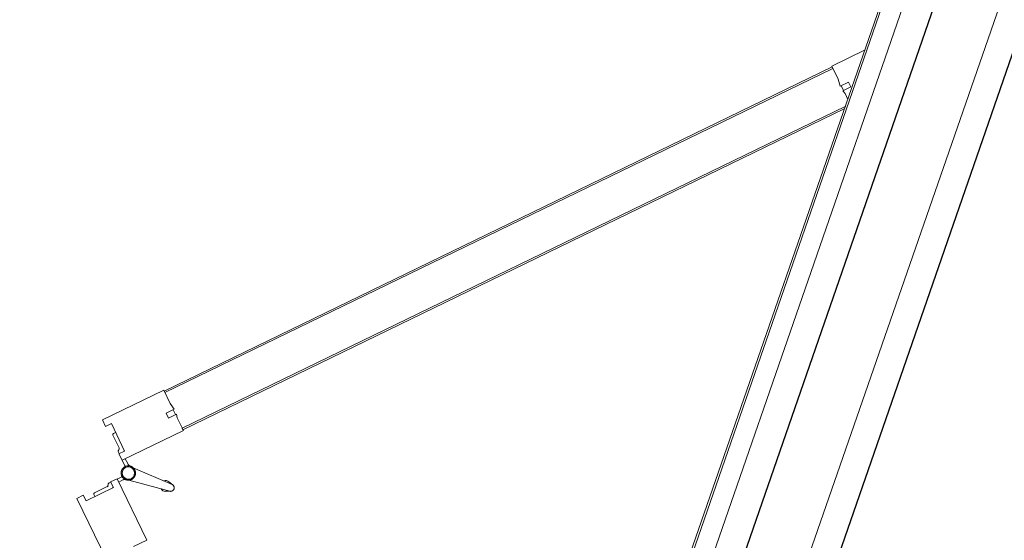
# Model space of a CAD drawing. Header units: inches. Extents: x 424 to 2043, y -237 to 445.
# Tile 72 of 256: x 717.228 to 718.328, y -139.802 to -139.221. Entities that reach past the tile are written whole.
import ezdxf

# ---------------------------------------------------------------- set-up
doc = ezdxf.new("R2010")
doc.units = ezdxf.units.IN
doc.header["$MEASUREMENT"] = 0
doc.layers.add('A-DOOR', color=31, linetype='Continuous', lineweight=9)
doc.layers.add('A-GENM', color=13, linetype='Continuous', lineweight=9)

# ---------------------------------------------------------------- blocks, each defined once
blk = doc.blocks.new('5-panel_Bi-fold_external_door_10806 - Type 1-V7-اول')
at = {"layer": 'A-DOOR'}
for p, q in [((-1.6227, 0.7434), (-1.6764, 0.6897)), ((-1.617, 0.7378), (-1.6227, 0.7434)), ((-1.6219, 0.7328), (-1.617, 0.7378)), ((-1.5305, 0.7449), (-1.5362, 0.7393)), ((-1.5362, 0.7393), (-1.5312, 0.7343)), ((-1.4768, 0.6912), (-1.5305, 0.7449)), ((-1.5979, 0.7088), (-1.6219, 0.7328)), ((-1.6124, 0.7268), (-1.6142, 0.7251)), ((-1.6124, 0.7268), (-1.6142, 0.7251)), ((-1.6124, 0.7268), (-1.6142, 0.7251)), ((-1.5992, 0.7157), (-1.6103, 0.7268)), ((-1.5312, 0.7343), (-1.5553, 0.7103)), ((-1.5429, 0.7284), (-1.554, 0.7173)), ((-1.539, 0.7266), (-1.5407, 0.7284)), ((-1.539, 0.7266), (-1.5407, 0.7284)), ((-1.539, 0.7266), (-1.5407, 0.7284)), ((-1.5931, 0.7136), (-1.5946, 0.715)), ((-1.5602, 0.7153), (-1.5659, 0.7096)), ((-1.5553, 0.7103), (-1.5602, 0.7153)), ((-1.5586, 0.7165), (-1.56, 0.7151)), ((-1.641, 0.6543), (-1.5873, 0.7081)), ((-1.593, 0.7137), (-1.5979, 0.7088)), ((-1.5873, 0.7081), (-1.593, 0.7137)), ((-1.5901, 0.7052), (-1.5858, 0.701)), ((-1.5821, 0.7025), (-1.5875, 0.7079)), ((-1.5657, 0.7094), (-1.5713, 0.7039)), ((-1.5673, 0.7025), (-1.5631, 0.7068)), ((-1.5659, 0.7096), (-1.5121, 0.6558)), ((-1.5844, 0.695), (-1.5811, 0.648)), ((-1.5731, 0.648), (-1.5698, 0.695)), ((-1.5706, 0.7031), (-1.5708, 0.7033)), ((-1.5706, 0.7031), (-1.5708, 0.7033)), ((-1.5706, 0.7031), (-1.5708, 0.7033)), ((-1.5706, 0.7031), (-1.5708, 0.7033)), ((-1.5706, 0.7031), (-1.5708, 0.7033)), ((-1.5706, 0.7031), (-1.5708, 0.7033)), ((-1.5706, 0.7031), (-1.5708, 0.7033)), ((-1.5706, 0.7031), (-1.5708, 0.7033)), ((-1.5706, 0.7031), (-1.5708, 0.7033)), ((-1.4883, 0.6797), (-1.4768, 0.6912)), ((-1.4789, 0.6891), (-1.4775, 0.6905)), ((-1.4789, 0.6891), (-0.8926, 0.1027)), ((-1.4775, 0.6905), (-0.8912, 0.1042)), ((-1.5045, 0.6762), (-1.5003, 0.6804)), ((-1.4974, 0.6691), (-1.5045, 0.6762)), ((-1.5003, 0.6804), (-1.493, 0.6731)), ((-1.4982, 0.6698), (-1.4939, 0.6741)), ((-1.493, 0.6731), (-1.4883, 0.6797)), ((-1.6526, 0.6659), (-1.641, 0.6543)), ((-1.5121, 0.6558), (-1.501, 0.667)), ((-1.501, 0.667), (-1.4974, 0.6691)), ((-1.5827, 0.6523), (-1.5809, 0.647)), ((-1.5827, 0.6523), (-1.5811, 0.648)), ((-1.5809, 0.647), (-1.5827, 0.6523)), ((-1.5733, 0.647), (-1.5714, 0.6523)), ((-1.5714, 0.6523), (-1.5733, 0.647)), ((-1.5714, 0.6523), (-1.5731, 0.648)), ((-1.5114, 0.6566), (-1.51, 0.658)), ((-1.5114, 0.6566), (-0.9303, 0.0755)), ((-1.51, 0.658), (-0.9275, 0.0755)), ((-1.5809, 0.647), (-1.581, 0.6474)), ((-1.5733, 0.647), (-1.5732, 0.6474)), ((-0.8905, 0.1049), (-0.902, 0.0933)), ((-0.8912, 0.1042), (-0.8926, 0.1027)), ((-0.861, 0.0755), (-0.8905, 0.1049)), ((-0.902, 0.0933), (-0.9086, 0.0887)), ((-0.9086, 0.0887), (-0.9012, 0.0814)), ((-0.9147, 0.0807), (-0.9199, 0.0755)), ((-0.9126, 0.0842), (-0.9147, 0.0807)), ((-0.9055, 0.0771), (-0.9126, 0.0842)), ((-0.9076, 0.0877), (-0.9118, 0.0835)), ((-0.9012, 0.0814), (-0.9055, 0.0771)), ((2.581, 0.0759), (-2.331, 0.0759)), ((2.581, 0.0737), (-2.331, 0.0737)), ((-2.331, 0.0516), (2.581, 0.0516)), ((-2.331, -0.05), (2.581, -0.05))]:
    blk.add_line(p, q, dxfattribs=at)
at = {"layer": 'A-DOOR', "flags": 128}
for points in [[(-1.5771, 0.7063), (-1.5774, 0.7063), (-1.5777, 0.7063), (-1.578, 0.7063), (-1.5784, 0.7062), (-1.5787, 0.7062), (-1.579, 0.7061), (-1.5793, 0.706), (-1.5796, 0.7059), (-1.5799, 0.7058), (-1.5802, 0.7057), (-1.5805, 0.7056), (-1.5808, 0.7054), (-1.5811, 0.7053), (-1.5813, 0.7051), (-1.5816, 0.7049), (-1.5819, 0.7048), (-1.5821, 0.7046), (-1.5824, 0.7044), (-1.5826, 0.7041), (-1.5828, 0.7039), (-1.583, 0.7037), (-1.5832, 0.7034), (-1.5834, 0.7032), (-1.5836, 0.7029), (-1.5838, 0.7027), (-1.584, 0.7024), (-1.5841, 0.7021), (-1.5843, 0.7018), (-1.5844, 0.7015), (-1.5845, 0.7012), (-1.5846, 0.7009), (-1.5847, 0.7006), (-1.5848, 0.7003), (-1.5849, 0.7), (-1.585, 0.6997), (-1.585, 0.6994), (-1.585, 0.6991), (-1.5851, 0.6987), (-1.5851, 0.6984), (-1.5851, 0.6981), (-1.5851, 0.6978), (-1.585, 0.6975), (-1.585, 0.6972), (-1.5849, 0.6968), (-1.5849, 0.6965), (-1.5848, 0.6962), (-1.5847, 0.6959), (-1.5846, 0.6956), (-1.5845, 0.6953), (-1.5844, 0.695), (-1.5842, 0.6947), (-1.5841, 0.6944), (-1.5839, 0.6942), (-1.5837, 0.6939), (-1.5836, 0.6936), (-1.5834, 0.6934), (-1.5832, 0.6931), (-1.5829, 0.6929), (-1.5827, 0.6927), (-1.5825, 0.6924), (-1.5822, 0.6922), (-1.582, 0.692), (-1.5817, 0.6918), (-1.5815, 0.6917), (-1.5812, 0.6915), (-1.5809, 0.6913), (-1.5806, 0.6912), (-1.5804, 0.691), (-1.5801, 0.6909), (-1.5798, 0.6908), (-1.5795, 0.6907), (-1.5792, 0.6906), (-1.5788, 0.6905), (-1.5785, 0.6905), (-1.5782, 0.6904), (-1.5779, 0.6904), (-1.5776, 0.6904), (-1.5773, 0.6903), (-1.5771, 0.6903)], [(-1.5774, 0.7063), (-1.5777, 0.7063), (-1.578, 0.7063), (-1.5784, 0.7062), (-1.5787, 0.7062), (-1.579, 0.7061), (-1.5793, 0.706), (-1.5796, 0.7059), (-1.5799, 0.7058), (-1.5802, 0.7057), (-1.5805, 0.7056), (-1.5808, 0.7054), (-1.5811, 0.7053), (-1.5813, 0.7051), (-1.5816, 0.7049), (-1.5819, 0.7048), (-1.5821, 0.7046), (-1.5824, 0.7044), (-1.5826, 0.7041), (-1.5828, 0.7039), (-1.583, 0.7037)], [(-1.5774, 0.7063), (-1.5777, 0.7063), (-1.578, 0.7063), (-1.5784, 0.7062), (-1.5787, 0.7062), (-1.579, 0.7061), (-1.5793, 0.706), (-1.5796, 0.7059), (-1.5799, 0.7058), (-1.5802, 0.7057), (-1.5805, 0.7056), (-1.5808, 0.7054), (-1.5811, 0.7053), (-1.5813, 0.7051), (-1.5816, 0.7049), (-1.5819, 0.7048), (-1.5821, 0.7046), (-1.5824, 0.7044), (-1.5826, 0.7041), (-1.5828, 0.7039), (-1.583, 0.7037)], [(-1.5774, 0.7063), (-1.5777, 0.7063), (-1.578, 0.7063), (-1.5784, 0.7062), (-1.5787, 0.7062), (-1.579, 0.7061), (-1.5793, 0.706), (-1.5796, 0.7059), (-1.5799, 0.7058), (-1.5802, 0.7057), (-1.5805, 0.7056), (-1.5808, 0.7054), (-1.5811, 0.7053), (-1.5813, 0.7051), (-1.5816, 0.7049), (-1.5819, 0.7048), (-1.5821, 0.7046), (-1.5824, 0.7044), (-1.5826, 0.7041), (-1.5828, 0.7039), (-1.583, 0.7037)], [(-1.5774, 0.7063), (-1.5777, 0.7063), (-1.578, 0.7063), (-1.5784, 0.7062), (-1.5787, 0.7062), (-1.579, 0.7061), (-1.5793, 0.706), (-1.5796, 0.7059), (-1.5799, 0.7058), (-1.5802, 0.7057), (-1.5805, 0.7056), (-1.5808, 0.7054), (-1.5811, 0.7053), (-1.5813, 0.7051), (-1.5816, 0.7049), (-1.5819, 0.7048), (-1.5821, 0.7046), (-1.5824, 0.7044), (-1.5826, 0.7041), (-1.5828, 0.7039), (-1.583, 0.7037)], [(-1.5774, 0.7063), (-1.5777, 0.7063), (-1.578, 0.7063), (-1.5784, 0.7062), (-1.5787, 0.7062), (-1.579, 0.7061), (-1.5793, 0.706), (-1.5796, 0.7059), (-1.5799, 0.7058), (-1.5802, 0.7057), (-1.5805, 0.7056), (-1.5808, 0.7054), (-1.5811, 0.7053), (-1.5813, 0.7051), (-1.5816, 0.7049), (-1.5819, 0.7048), (-1.5821, 0.7046), (-1.5824, 0.7044), (-1.5826, 0.7041), (-1.5828, 0.7039), (-1.583, 0.7037)], [(-1.5771, 0.7063), (-1.5774, 0.7063), (-1.5777, 0.7063), (-1.578, 0.7063), (-1.5784, 0.7062), (-1.5787, 0.7062), (-1.579, 0.7061), (-1.5793, 0.706), (-1.5796, 0.7059), (-1.5799, 0.7058), (-1.5802, 0.7057), (-1.5805, 0.7056), (-1.5808, 0.7054), (-1.5811, 0.7053), (-1.5813, 0.7051), (-1.5816, 0.7049), (-1.5819, 0.7048), (-1.5821, 0.7046), (-1.5824, 0.7044), (-1.5826, 0.7041), (-1.5828, 0.7039), (-1.583, 0.7037)], [(-1.5771, 0.7063), (-1.5774, 0.7063), (-1.5777, 0.7063), (-1.578, 0.7063), (-1.5784, 0.7062), (-1.5787, 0.7062), (-1.579, 0.7061), (-1.5793, 0.706), (-1.5796, 0.7059), (-1.5799, 0.7058), (-1.5802, 0.7057), (-1.5805, 0.7056), (-1.5808, 0.7054), (-1.5811, 0.7053), (-1.5813, 0.7051), (-1.5816, 0.7049), (-1.5819, 0.7048), (-1.5821, 0.7046), (-1.5824, 0.7044), (-1.5826, 0.7041), (-1.5828, 0.7039), (-1.583, 0.7037)], [(-1.5771, 0.7063), (-1.5774, 0.7063), (-1.5777, 0.7063), (-1.578, 0.7063), (-1.5784, 0.7062), (-1.5787, 0.7062), (-1.579, 0.7061), (-1.5793, 0.706), (-1.5796, 0.7059), (-1.5799, 0.7058), (-1.5802, 0.7057), (-1.5805, 0.7056), (-1.5808, 0.7054), (-1.5811, 0.7053), (-1.5813, 0.7051), (-1.5816, 0.7049), (-1.5819, 0.7048), (-1.5821, 0.7046), (-1.5824, 0.7044), (-1.5826, 0.7041), (-1.5828, 0.7039), (-1.583, 0.7037)], [(-1.5771, 0.7063), (-1.5774, 0.7063), (-1.5777, 0.7063), (-1.578, 0.7063), (-1.5784, 0.7062), (-1.5787, 0.7062), (-1.579, 0.7061), (-1.5793, 0.706), (-1.5796, 0.7059), (-1.5799, 0.7058), (-1.5802, 0.7057), (-1.5805, 0.7056), (-1.5808, 0.7054), (-1.5811, 0.7053), (-1.5813, 0.7051), (-1.5816, 0.7049), (-1.5819, 0.7048), (-1.5821, 0.7046), (-1.5824, 0.7044), (-1.5826, 0.7041), (-1.5828, 0.7039), (-1.583, 0.7037)], [(-1.5774, 0.7063), (-1.5777, 0.7063), (-1.578, 0.7063), (-1.5784, 0.7062), (-1.5787, 0.7062), (-1.579, 0.7061), (-1.5793, 0.706), (-1.5796, 0.7059), (-1.5799, 0.7058), (-1.5802, 0.7057), (-1.5805, 0.7056), (-1.5808, 0.7054), (-1.5811, 0.7053), (-1.5813, 0.7051), (-1.5816, 0.7049), (-1.5819, 0.7048), (-1.5821, 0.7046), (-1.5824, 0.7044), (-1.5826, 0.7041), (-1.5828, 0.7039), (-1.583, 0.7037)], [(-1.5774, 0.7063), (-1.5777, 0.7063), (-1.578, 0.7063), (-1.5784, 0.7062), (-1.5787, 0.7062), (-1.579, 0.7061), (-1.5793, 0.706), (-1.5796, 0.7059), (-1.5799, 0.7058), (-1.5802, 0.7057), (-1.5805, 0.7056), (-1.5808, 0.7054), (-1.5811, 0.7053), (-1.5813, 0.7051), (-1.5816, 0.7049), (-1.5819, 0.7048), (-1.5821, 0.7046), (-1.5824, 0.7044), (-1.5826, 0.7041), (-1.5828, 0.7039), (-1.583, 0.7037)], [(-1.5774, 0.7063), (-1.5777, 0.7063), (-1.578, 0.7063), (-1.5784, 0.7062), (-1.5787, 0.7062), (-1.579, 0.7061), (-1.5793, 0.706), (-1.5796, 0.7059), (-1.5799, 0.7058), (-1.5802, 0.7057), (-1.5805, 0.7056), (-1.5808, 0.7054), (-1.5811, 0.7053), (-1.5813, 0.7051), (-1.5816, 0.7049), (-1.5819, 0.7048), (-1.5821, 0.7046), (-1.5824, 0.7044), (-1.5826, 0.7041), (-1.5828, 0.7039), (-1.583, 0.7037)], [(-1.5774, 0.7063), (-1.5777, 0.7063), (-1.578, 0.7063), (-1.5784, 0.7062), (-1.5787, 0.7062), (-1.579, 0.7061), (-1.5793, 0.706), (-1.5796, 0.7059), (-1.5799, 0.7058), (-1.5802, 0.7057), (-1.5805, 0.7056), (-1.5808, 0.7054), (-1.5811, 0.7053), (-1.5813, 0.7051), (-1.5816, 0.7049), (-1.5819, 0.7048), (-1.5821, 0.7046), (-1.5824, 0.7044), (-1.5826, 0.7041), (-1.5828, 0.7039), (-1.583, 0.7037)], [(-1.5712, 0.7038), (-1.5714, 0.704), (-1.5717, 0.7042), (-1.5719, 0.7045), (-1.5722, 0.7047), (-1.5724, 0.7048), (-1.5727, 0.705), (-1.573, 0.7052), (-1.5732, 0.7054), (-1.5735, 0.7055), (-1.5738, 0.7056), (-1.5741, 0.7058), (-1.5744, 0.7059), (-1.5747, 0.706), (-1.575, 0.7061), (-1.5753, 0.7061), (-1.5756, 0.7062), (-1.576, 0.7063), (-1.5763, 0.7063), (-1.5766, 0.7063), (-1.5769, 0.7063), (-1.5771, 0.7063)], [(-1.5771, 0.6903), (-1.5768, 0.6903), (-1.5764, 0.6904), (-1.5761, 0.6904), (-1.5758, 0.6904), (-1.5755, 0.6905), (-1.5752, 0.6906), (-1.5749, 0.6907), (-1.5746, 0.6907), (-1.5743, 0.6909), (-1.574, 0.691), (-1.5737, 0.6911), (-1.5734, 0.6912), (-1.5731, 0.6914), (-1.5728, 0.6916), (-1.5726, 0.6917), (-1.5723, 0.6919), (-1.5721, 0.6921), (-1.5718, 0.6923), (-1.5716, 0.6925), (-1.5713, 0.6928), (-1.5711, 0.693), (-1.5709, 0.6932), (-1.5707, 0.6935), (-1.5705, 0.6938), (-1.5704, 0.694), (-1.5702, 0.6943), (-1.57, 0.6946), (-1.5699, 0.6949), (-1.5697, 0.6951), (-1.5696, 0.6954), (-1.5695, 0.6957), (-1.5694, 0.696), (-1.5693, 0.6964), (-1.5693, 0.6967), (-1.5692, 0.697), (-1.5692, 0.6973), (-1.5691, 0.6976), (-1.5691, 0.6979), (-1.5691, 0.6983), (-1.5691, 0.6986), (-1.5691, 0.6989), (-1.5691, 0.6992), (-1.5692, 0.6995), (-1.5692, 0.6998), (-1.5693, 0.7002), (-1.5694, 0.7005), (-1.5695, 0.7008), (-1.5696, 0.7011), (-1.5697, 0.7014), (-1.5698, 0.7017), (-1.5699, 0.702), (-1.5701, 0.7022), (-1.5703, 0.7025), (-1.5704, 0.7028), (-1.5706, 0.7031), (-1.5708, 0.7033), (-1.571, 0.7036), (-1.5712, 0.7038), (-1.5714, 0.704), (-1.5717, 0.7042), (-1.5719, 0.7045), (-1.5722, 0.7047), (-1.5724, 0.7048), (-1.5727, 0.705), (-1.573, 0.7052), (-1.5732, 0.7054), (-1.5735, 0.7055), (-1.5738, 0.7056), (-1.5741, 0.7058), (-1.5744, 0.7059), (-1.5747, 0.706), (-1.575, 0.7061), (-1.5753, 0.7061), (-1.5756, 0.7062), (-1.576, 0.7063), (-1.5763, 0.7063), (-1.5766, 0.7063), (-1.5769, 0.7063), (-1.5771, 0.7063)], [(-1.5712, 0.7038), (-1.5714, 0.704), (-1.5717, 0.7042), (-1.5719, 0.7045), (-1.5722, 0.7047), (-1.5724, 0.7048), (-1.5727, 0.705), (-1.573, 0.7052), (-1.5732, 0.7054), (-1.5735, 0.7055), (-1.5738, 0.7056), (-1.5741, 0.7058), (-1.5744, 0.7059), (-1.5747, 0.706), (-1.575, 0.7061), (-1.5753, 0.7061), (-1.5756, 0.7062), (-1.576, 0.7063), (-1.5763, 0.7063), (-1.5766, 0.7063), (-1.5769, 0.7063), (-1.5771, 0.7063)], [(-1.5712, 0.7038), (-1.5714, 0.704), (-1.5717, 0.7042), (-1.5719, 0.7045), (-1.5722, 0.7047), (-1.5724, 0.7048), (-1.5727, 0.705), (-1.573, 0.7052), (-1.5732, 0.7054), (-1.5735, 0.7055), (-1.5738, 0.7056), (-1.5741, 0.7058), (-1.5744, 0.7059), (-1.5747, 0.706), (-1.575, 0.7061), (-1.5753, 0.7061), (-1.5756, 0.7062), (-1.576, 0.7063), (-1.5763, 0.7063), (-1.5766, 0.7063), (-1.5769, 0.7063), (-1.5771, 0.7063)], [(-1.5712, 0.7038), (-1.5714, 0.704), (-1.5717, 0.7042), (-1.5719, 0.7045), (-1.5722, 0.7047), (-1.5724, 0.7048), (-1.5727, 0.705), (-1.573, 0.7052), (-1.5732, 0.7054), (-1.5735, 0.7055), (-1.5738, 0.7056), (-1.5741, 0.7058), (-1.5744, 0.7059), (-1.5747, 0.706), (-1.575, 0.7061), (-1.5753, 0.7061), (-1.5756, 0.7062), (-1.576, 0.7063), (-1.5763, 0.7063), (-1.5766, 0.7063), (-1.5769, 0.7063), (-1.5771, 0.7063)], [(-1.5741, 0.7058), (-1.5744, 0.7059), (-1.5747, 0.706), (-1.575, 0.7061), (-1.5753, 0.7061), (-1.5756, 0.7062), (-1.576, 0.7063), (-1.5763, 0.7063), (-1.5766, 0.7063)], [(-1.5741, 0.7058), (-1.5744, 0.7059), (-1.5747, 0.706), (-1.575, 0.7061), (-1.5753, 0.7061), (-1.5756, 0.7062), (-1.576, 0.7063), (-1.5763, 0.7063), (-1.5766, 0.7063)], [(-1.5741, 0.7058), (-1.5744, 0.7059), (-1.5747, 0.706), (-1.575, 0.7061), (-1.5753, 0.7061), (-1.5756, 0.7062), (-1.576, 0.7063), (-1.5763, 0.7063), (-1.5766, 0.7063)], [(-1.5741, 0.7058), (-1.5744, 0.7059), (-1.5747, 0.706), (-1.575, 0.7061), (-1.5753, 0.7061), (-1.5756, 0.7062), (-1.576, 0.7063), (-1.5763, 0.7063), (-1.5766, 0.7063)], [(-1.5741, 0.7058), (-1.5744, 0.7059), (-1.5747, 0.706), (-1.575, 0.7061), (-1.5753, 0.7061), (-1.5756, 0.7062), (-1.576, 0.7063), (-1.5763, 0.7063), (-1.5766, 0.7063)], [(-1.5741, 0.7058), (-1.5744, 0.7059), (-1.5747, 0.706), (-1.575, 0.7061), (-1.5753, 0.7061), (-1.5756, 0.7062), (-1.576, 0.7063), (-1.5763, 0.7063), (-1.5766, 0.7063)], [(-1.5741, 0.7058), (-1.5744, 0.7059), (-1.5747, 0.706), (-1.575, 0.7061), (-1.5753, 0.7061), (-1.5756, 0.7062), (-1.576, 0.7063), (-1.5763, 0.7063), (-1.5766, 0.7063)], [(-1.5741, 0.7058), (-1.5744, 0.7059), (-1.5747, 0.706), (-1.575, 0.7061), (-1.5753, 0.7061), (-1.5756, 0.7062), (-1.576, 0.7063), (-1.5763, 0.7063), (-1.5766, 0.7063)], [(-1.5741, 0.7058), (-1.5744, 0.7059), (-1.5747, 0.706), (-1.575, 0.7061), (-1.5753, 0.7061), (-1.5756, 0.7062), (-1.576, 0.7063), (-1.5763, 0.7063), (-1.5766, 0.7063)], [(-1.5712, 0.7038), (-1.5714, 0.704), (-1.5717, 0.7042), (-1.5719, 0.7045), (-1.5722, 0.7047), (-1.5724, 0.7048), (-1.5727, 0.705), (-1.573, 0.7052), (-1.5732, 0.7054), (-1.5735, 0.7055), (-1.5738, 0.7056)], [(-1.5712, 0.7038), (-1.5714, 0.704), (-1.5717, 0.7042), (-1.5719, 0.7045), (-1.5722, 0.7047), (-1.5724, 0.7048), (-1.5727, 0.705), (-1.573, 0.7052), (-1.5732, 0.7054), (-1.5735, 0.7055), (-1.5738, 0.7056)], [(-1.5712, 0.7038), (-1.5714, 0.704), (-1.5717, 0.7042), (-1.5719, 0.7045), (-1.5722, 0.7047), (-1.5724, 0.7048), (-1.5727, 0.705), (-1.573, 0.7052), (-1.5732, 0.7054), (-1.5735, 0.7055), (-1.5738, 0.7056)], [(-1.5712, 0.7038), (-1.5714, 0.704), (-1.5717, 0.7042), (-1.5719, 0.7045), (-1.5722, 0.7047), (-1.5724, 0.7048), (-1.5727, 0.705), (-1.573, 0.7052), (-1.5732, 0.7054), (-1.5735, 0.7055), (-1.5738, 0.7056)], [(-1.5712, 0.7038), (-1.5714, 0.704), (-1.5717, 0.7042), (-1.5719, 0.7045), (-1.5722, 0.7047), (-1.5724, 0.7048), (-1.5727, 0.705), (-1.573, 0.7052), (-1.5732, 0.7054), (-1.5735, 0.7055), (-1.5738, 0.7056)], [(-1.5712, 0.7038), (-1.5714, 0.704), (-1.5717, 0.7042), (-1.5719, 0.7045), (-1.5722, 0.7047), (-1.5724, 0.7048), (-1.5727, 0.705), (-1.573, 0.7052), (-1.5732, 0.7054), (-1.5735, 0.7055), (-1.5738, 0.7056)], [(-1.5712, 0.7038), (-1.5714, 0.704), (-1.5717, 0.7042), (-1.5719, 0.7045), (-1.5722, 0.7047), (-1.5724, 0.7048), (-1.5727, 0.705), (-1.573, 0.7052), (-1.5732, 0.7054), (-1.5735, 0.7055), (-1.5738, 0.7056)], [(-1.5712, 0.7038), (-1.5714, 0.704), (-1.5717, 0.7042), (-1.5719, 0.7045), (-1.5722, 0.7047), (-1.5724, 0.7048), (-1.5727, 0.705), (-1.573, 0.7052), (-1.5732, 0.7054), (-1.5735, 0.7055), (-1.5738, 0.7056)], [(-1.5712, 0.7038), (-1.5714, 0.704), (-1.5717, 0.7042), (-1.5719, 0.7045), (-1.5722, 0.7047), (-1.5724, 0.7048), (-1.5727, 0.705), (-1.573, 0.7052), (-1.5732, 0.7054), (-1.5735, 0.7055), (-1.5738, 0.7056)], [(-1.5845, 0.7012), (-1.5846, 0.7009), (-1.5847, 0.7006), (-1.5848, 0.7003), (-1.5849, 0.7), (-1.585, 0.6997), (-1.585, 0.6994), (-1.585, 0.6991), (-1.5851, 0.6987), (-1.5851, 0.6984), (-1.5851, 0.6981), (-1.5851, 0.6978), (-1.585, 0.6975), (-1.585, 0.6972), (-1.5849, 0.6968), (-1.5849, 0.6965), (-1.5848, 0.6962), (-1.5847, 0.6959), (-1.5846, 0.6956), (-1.5845, 0.6953)], [(-1.5845, 0.7012), (-1.5846, 0.7009), (-1.5847, 0.7006), (-1.5848, 0.7003), (-1.5849, 0.7), (-1.585, 0.6997), (-1.585, 0.6994), (-1.585, 0.6991), (-1.5851, 0.6987), (-1.5851, 0.6984), (-1.5851, 0.6981), (-1.5851, 0.6978), (-1.585, 0.6975), (-1.585, 0.6972), (-1.5849, 0.6968), (-1.5849, 0.6965), (-1.5848, 0.6962), (-1.5847, 0.6959), (-1.5846, 0.6956), (-1.5845, 0.6953)], [(-1.5845, 0.7012), (-1.5846, 0.7009), (-1.5847, 0.7006), (-1.5848, 0.7003), (-1.5849, 0.7), (-1.585, 0.6997), (-1.585, 0.6994), (-1.585, 0.6991), (-1.5851, 0.6987), (-1.5851, 0.6984), (-1.5851, 0.6981), (-1.5851, 0.6978), (-1.585, 0.6975), (-1.585, 0.6972), (-1.5849, 0.6968), (-1.5849, 0.6965), (-1.5848, 0.6962), (-1.5847, 0.6959), (-1.5846, 0.6956), (-1.5845, 0.6953)], [(-1.5845, 0.7012), (-1.5846, 0.7009), (-1.5847, 0.7006), (-1.5848, 0.7003), (-1.5849, 0.7), (-1.585, 0.6997), (-1.585, 0.6994), (-1.585, 0.6991), (-1.5851, 0.6987), (-1.5851, 0.6984), (-1.5851, 0.6981), (-1.5851, 0.6978), (-1.585, 0.6975), (-1.585, 0.6972), (-1.5849, 0.6968), (-1.5849, 0.6965), (-1.5848, 0.6962), (-1.5847, 0.6959), (-1.5846, 0.6956), (-1.5845, 0.6953)], [(-1.5845, 0.7012), (-1.5846, 0.7009), (-1.5847, 0.7006), (-1.5848, 0.7003), (-1.5849, 0.7), (-1.585, 0.6997), (-1.585, 0.6994), (-1.585, 0.6991), (-1.5851, 0.6987), (-1.5851, 0.6984), (-1.5851, 0.6981), (-1.5851, 0.6978), (-1.585, 0.6975), (-1.585, 0.6972), (-1.5849, 0.6968), (-1.5849, 0.6965), (-1.5848, 0.6962), (-1.5847, 0.6959), (-1.5846, 0.6956), (-1.5845, 0.6953)], [(-1.5845, 0.7012), (-1.5846, 0.7009), (-1.5847, 0.7006), (-1.5848, 0.7003), (-1.5849, 0.7), (-1.585, 0.6997), (-1.585, 0.6994), (-1.585, 0.6991), (-1.5851, 0.6987), (-1.5851, 0.6984), (-1.5851, 0.6981), (-1.5851, 0.6978), (-1.585, 0.6975), (-1.585, 0.6972), (-1.5849, 0.6968), (-1.5849, 0.6965), (-1.5848, 0.6962), (-1.5847, 0.6959), (-1.5846, 0.6956), (-1.5845, 0.6953), (-1.5844, 0.695), (-1.5842, 0.6947), (-1.5841, 0.6944), (-1.5839, 0.6942), (-1.5837, 0.6939), (-1.5836, 0.6936), (-1.5834, 0.6934), (-1.5832, 0.6931), (-1.5829, 0.6929), (-1.5827, 0.6927), (-1.5825, 0.6924), (-1.5822, 0.6922), (-1.582, 0.692), (-1.5817, 0.6918), (-1.5815, 0.6917), (-1.5812, 0.6915), (-1.5809, 0.6913), (-1.5806, 0.6912), (-1.5804, 0.691)], [(-1.5845, 0.7012), (-1.5846, 0.7009), (-1.5847, 0.7006), (-1.5848, 0.7003), (-1.5849, 0.7), (-1.585, 0.6997), (-1.585, 0.6994), (-1.585, 0.6991), (-1.5851, 0.6987), (-1.5851, 0.6984), (-1.5851, 0.6981), (-1.5851, 0.6978), (-1.585, 0.6975), (-1.585, 0.6972), (-1.5849, 0.6968), (-1.5849, 0.6965), (-1.5848, 0.6962), (-1.5847, 0.6959), (-1.5846, 0.6956), (-1.5845, 0.6953), (-1.5844, 0.695), (-1.5842, 0.6947), (-1.5841, 0.6944), (-1.5839, 0.6942), (-1.5837, 0.6939), (-1.5836, 0.6936), (-1.5834, 0.6934), (-1.5832, 0.6931), (-1.5829, 0.6929), (-1.5827, 0.6927), (-1.5825, 0.6924), (-1.5822, 0.6922), (-1.582, 0.692), (-1.5817, 0.6918), (-1.5815, 0.6917), (-1.5812, 0.6915), (-1.5809, 0.6913), (-1.5806, 0.6912), (-1.5804, 0.691)], [(-1.5845, 0.7012), (-1.5846, 0.7009), (-1.5847, 0.7006), (-1.5848, 0.7003), (-1.5849, 0.7), (-1.585, 0.6997), (-1.585, 0.6994), (-1.585, 0.6991), (-1.5851, 0.6987), (-1.5851, 0.6984), (-1.5851, 0.6981), (-1.5851, 0.6978), (-1.585, 0.6975), (-1.585, 0.6972), (-1.5849, 0.6968), (-1.5849, 0.6965), (-1.5848, 0.6962), (-1.5847, 0.6959), (-1.5846, 0.6956), (-1.5845, 0.6953), (-1.5844, 0.695), (-1.5842, 0.6947), (-1.5841, 0.6944), (-1.5839, 0.6942), (-1.5837, 0.6939), (-1.5836, 0.6936), (-1.5834, 0.6934), (-1.5832, 0.6931), (-1.5829, 0.6929), (-1.5827, 0.6927), (-1.5825, 0.6924), (-1.5822, 0.6922), (-1.582, 0.692), (-1.5817, 0.6918), (-1.5815, 0.6917), (-1.5812, 0.6915), (-1.5809, 0.6913), (-1.5806, 0.6912), (-1.5804, 0.691)], [(-1.5845, 0.7012), (-1.5846, 0.7009), (-1.5847, 0.7006), (-1.5848, 0.7003), (-1.5849, 0.7), (-1.585, 0.6997), (-1.585, 0.6994), (-1.585, 0.6991), (-1.5851, 0.6987), (-1.5851, 0.6984), (-1.5851, 0.6981), (-1.5851, 0.6978), (-1.585, 0.6975), (-1.585, 0.6972), (-1.5849, 0.6968), (-1.5849, 0.6965), (-1.5848, 0.6962), (-1.5847, 0.6959), (-1.5846, 0.6956), (-1.5845, 0.6953), (-1.5844, 0.695), (-1.5842, 0.6947), (-1.5841, 0.6944), (-1.5839, 0.6942), (-1.5837, 0.6939), (-1.5836, 0.6936), (-1.5834, 0.6934), (-1.5832, 0.6931), (-1.5829, 0.6929), (-1.5827, 0.6927), (-1.5825, 0.6924), (-1.5822, 0.6922), (-1.582, 0.692), (-1.5817, 0.6918), (-1.5815, 0.6917), (-1.5812, 0.6915), (-1.5809, 0.6913), (-1.5806, 0.6912), (-1.5804, 0.691)], [(-1.5845, 0.7012), (-1.5846, 0.7009), (-1.5847, 0.7006), (-1.5848, 0.7003), (-1.5849, 0.7), (-1.585, 0.6997), (-1.585, 0.6994), (-1.585, 0.6991), (-1.5851, 0.6987), (-1.5851, 0.6984), (-1.5851, 0.6981), (-1.5851, 0.6978), (-1.585, 0.6975), (-1.585, 0.6972), (-1.5849, 0.6968), (-1.5849, 0.6965), (-1.5848, 0.6962), (-1.5847, 0.6959), (-1.5846, 0.6956), (-1.5845, 0.6953)], [(-1.5845, 0.7012), (-1.5846, 0.7009), (-1.5847, 0.7006), (-1.5848, 0.7003), (-1.5849, 0.7), (-1.585, 0.6997), (-1.585, 0.6994), (-1.585, 0.6991), (-1.5851, 0.6987), (-1.5851, 0.6984), (-1.5851, 0.6981), (-1.5851, 0.6978), (-1.585, 0.6975), (-1.585, 0.6972), (-1.5849, 0.6968), (-1.5849, 0.6965), (-1.5848, 0.6962), (-1.5847, 0.6959), (-1.5846, 0.6956), (-1.5845, 0.6953)], [(-1.5845, 0.7012), (-1.5846, 0.7009), (-1.5847, 0.7006), (-1.5848, 0.7003), (-1.5849, 0.7), (-1.585, 0.6997), (-1.585, 0.6994), (-1.585, 0.6991), (-1.5851, 0.6987), (-1.5851, 0.6984), (-1.5851, 0.6981), (-1.5851, 0.6978), (-1.585, 0.6975), (-1.585, 0.6972), (-1.5849, 0.6968), (-1.5849, 0.6965), (-1.5848, 0.6962), (-1.5847, 0.6959), (-1.5846, 0.6956), (-1.5845, 0.6953)], [(-1.5845, 0.7012), (-1.5846, 0.7009), (-1.5847, 0.7006), (-1.5848, 0.7003), (-1.5849, 0.7), (-1.585, 0.6997), (-1.585, 0.6994), (-1.585, 0.6991), (-1.5851, 0.6987), (-1.5851, 0.6984), (-1.5851, 0.6981), (-1.5851, 0.6978), (-1.585, 0.6975), (-1.585, 0.6972), (-1.5849, 0.6968), (-1.5849, 0.6965), (-1.5848, 0.6962), (-1.5847, 0.6959), (-1.5846, 0.6956), (-1.5845, 0.6953)], [(-1.5771, 0.6903), (-1.5768, 0.6903), (-1.5764, 0.6904), (-1.5761, 0.6904), (-1.5758, 0.6904), (-1.5755, 0.6905), (-1.5752, 0.6906), (-1.5749, 0.6907), (-1.5746, 0.6907), (-1.5743, 0.6909), (-1.574, 0.691), (-1.5737, 0.6911), (-1.5734, 0.6912), (-1.5731, 0.6914), (-1.5728, 0.6916), (-1.5726, 0.6917), (-1.5723, 0.6919), (-1.5721, 0.6921), (-1.5718, 0.6923), (-1.5716, 0.6925), (-1.5713, 0.6928), (-1.5711, 0.693), (-1.5709, 0.6932), (-1.5707, 0.6935), (-1.5705, 0.6938), (-1.5704, 0.694), (-1.5702, 0.6943), (-1.57, 0.6946), (-1.5699, 0.6949), (-1.5697, 0.6951), (-1.5696, 0.6954), (-1.5695, 0.6957), (-1.5694, 0.696), (-1.5693, 0.6964), (-1.5693, 0.6967), (-1.5692, 0.697), (-1.5692, 0.6973), (-1.5691, 0.6976), (-1.5691, 0.6979), (-1.5691, 0.6983), (-1.5691, 0.6986), (-1.5691, 0.6989), (-1.5691, 0.6992), (-1.5692, 0.6995), (-1.5692, 0.6998), (-1.5693, 0.7002), (-1.5694, 0.7005), (-1.5695, 0.7008), (-1.5696, 0.7011), (-1.5697, 0.7014), (-1.5698, 0.7017), (-1.5699, 0.702), (-1.5701, 0.7022), (-1.5703, 0.7025), (-1.5704, 0.7028), (-1.5706, 0.7031), (-1.5708, 0.7033)], [(-1.5771, 0.6903), (-1.5768, 0.6903), (-1.5764, 0.6904), (-1.5761, 0.6904), (-1.5758, 0.6904), (-1.5755, 0.6905), (-1.5752, 0.6906), (-1.5749, 0.6907), (-1.5746, 0.6907), (-1.5743, 0.6909), (-1.574, 0.691), (-1.5737, 0.6911), (-1.5734, 0.6912), (-1.5731, 0.6914), (-1.5728, 0.6916), (-1.5726, 0.6917), (-1.5723, 0.6919), (-1.5721, 0.6921), (-1.5718, 0.6923), (-1.5716, 0.6925), (-1.5713, 0.6928), (-1.5711, 0.693), (-1.5709, 0.6932), (-1.5707, 0.6935), (-1.5705, 0.6938), (-1.5704, 0.694), (-1.5702, 0.6943), (-1.57, 0.6946), (-1.5699, 0.6949), (-1.5697, 0.6951), (-1.5696, 0.6954), (-1.5695, 0.6957), (-1.5694, 0.696), (-1.5693, 0.6964), (-1.5693, 0.6967), (-1.5692, 0.697), (-1.5692, 0.6973), (-1.5691, 0.6976), (-1.5691, 0.6979), (-1.5691, 0.6983), (-1.5691, 0.6986), (-1.5691, 0.6989), (-1.5691, 0.6992), (-1.5692, 0.6995), (-1.5692, 0.6998), (-1.5693, 0.7002), (-1.5694, 0.7005), (-1.5695, 0.7008), (-1.5696, 0.7011), (-1.5697, 0.7014), (-1.5698, 0.7017), (-1.5699, 0.702), (-1.5701, 0.7022), (-1.5703, 0.7025), (-1.5704, 0.7028), (-1.5706, 0.7031), (-1.5708, 0.7033)], [(-1.5771, 0.6903), (-1.5768, 0.6903), (-1.5764, 0.6904), (-1.5761, 0.6904), (-1.5758, 0.6904), (-1.5755, 0.6905), (-1.5752, 0.6906), (-1.5749, 0.6907), (-1.5746, 0.6907), (-1.5743, 0.6909), (-1.574, 0.691), (-1.5737, 0.6911), (-1.5734, 0.6912), (-1.5731, 0.6914), (-1.5728, 0.6916), (-1.5726, 0.6917), (-1.5723, 0.6919), (-1.5721, 0.6921), (-1.5718, 0.6923), (-1.5716, 0.6925), (-1.5713, 0.6928), (-1.5711, 0.693), (-1.5709, 0.6932), (-1.5707, 0.6935), (-1.5705, 0.6938), (-1.5704, 0.694), (-1.5702, 0.6943), (-1.57, 0.6946), (-1.5699, 0.6949), (-1.5697, 0.6951), (-1.5696, 0.6954), (-1.5695, 0.6957), (-1.5694, 0.696), (-1.5693, 0.6964), (-1.5693, 0.6967), (-1.5692, 0.697), (-1.5692, 0.6973), (-1.5691, 0.6976), (-1.5691, 0.6979), (-1.5691, 0.6983), (-1.5691, 0.6986), (-1.5691, 0.6989), (-1.5691, 0.6992), (-1.5692, 0.6995), (-1.5692, 0.6998), (-1.5693, 0.7002), (-1.5694, 0.7005), (-1.5695, 0.7008), (-1.5696, 0.7011), (-1.5697, 0.7014), (-1.5698, 0.7017), (-1.5699, 0.702), (-1.5701, 0.7022), (-1.5703, 0.7025), (-1.5704, 0.7028), (-1.5706, 0.7031), (-1.5708, 0.7033)], [(-1.5771, 0.6903), (-1.5768, 0.6903), (-1.5764, 0.6904), (-1.5761, 0.6904), (-1.5758, 0.6904), (-1.5755, 0.6905), (-1.5752, 0.6906), (-1.5749, 0.6907), (-1.5746, 0.6907), (-1.5743, 0.6909), (-1.574, 0.691), (-1.5737, 0.6911), (-1.5734, 0.6912), (-1.5731, 0.6914), (-1.5728, 0.6916), (-1.5726, 0.6917), (-1.5723, 0.6919), (-1.5721, 0.6921), (-1.5718, 0.6923), (-1.5716, 0.6925), (-1.5713, 0.6928), (-1.5711, 0.693), (-1.5709, 0.6932), (-1.5707, 0.6935), (-1.5705, 0.6938), (-1.5704, 0.694), (-1.5702, 0.6943), (-1.57, 0.6946), (-1.5699, 0.6949), (-1.5697, 0.6951), (-1.5696, 0.6954), (-1.5695, 0.6957), (-1.5694, 0.696), (-1.5693, 0.6964), (-1.5693, 0.6967), (-1.5692, 0.697), (-1.5692, 0.6973), (-1.5691, 0.6976), (-1.5691, 0.6979), (-1.5691, 0.6983), (-1.5691, 0.6986), (-1.5691, 0.6989), (-1.5691, 0.6992), (-1.5692, 0.6995), (-1.5692, 0.6998), (-1.5693, 0.7002), (-1.5694, 0.7005), (-1.5695, 0.7008), (-1.5696, 0.7011), (-1.5697, 0.7014), (-1.5698, 0.7017), (-1.5699, 0.702), (-1.5701, 0.7022), (-1.5703, 0.7025), (-1.5704, 0.7028), (-1.5706, 0.7031), (-1.5708, 0.7033)], [(-1.5696, 0.6954), (-1.5695, 0.6957), (-1.5694, 0.696), (-1.5693, 0.6964), (-1.5693, 0.6967), (-1.5692, 0.697), (-1.5692, 0.6973), (-1.5691, 0.6976), (-1.5691, 0.6979), (-1.5691, 0.6983), (-1.5691, 0.6986), (-1.5691, 0.6989), (-1.5691, 0.6992), (-1.5692, 0.6995), (-1.5692, 0.6998), (-1.5693, 0.7002), (-1.5694, 0.7005), (-1.5695, 0.7008), (-1.5696, 0.7011), (-1.5697, 0.7014), (-1.5698, 0.7017), (-1.5699, 0.702), (-1.5701, 0.7022), (-1.5703, 0.7025)], [(-1.5696, 0.6954), (-1.5695, 0.6957), (-1.5694, 0.696), (-1.5693, 0.6964), (-1.5693, 0.6967), (-1.5692, 0.697), (-1.5692, 0.6973), (-1.5691, 0.6976), (-1.5691, 0.6979), (-1.5691, 0.6983), (-1.5691, 0.6986), (-1.5691, 0.6989), (-1.5691, 0.6992), (-1.5692, 0.6995), (-1.5692, 0.6998), (-1.5693, 0.7002), (-1.5694, 0.7005), (-1.5695, 0.7008), (-1.5696, 0.7011), (-1.5697, 0.7014), (-1.5698, 0.7017), (-1.5699, 0.702)], [(-1.5696, 0.6954), (-1.5695, 0.6957), (-1.5694, 0.696), (-1.5693, 0.6964), (-1.5693, 0.6967), (-1.5692, 0.697), (-1.5692, 0.6973), (-1.5691, 0.6976), (-1.5691, 0.6979), (-1.5691, 0.6983), (-1.5691, 0.6986), (-1.5691, 0.6989), (-1.5691, 0.6992), (-1.5692, 0.6995), (-1.5692, 0.6998), (-1.5693, 0.7002), (-1.5694, 0.7005), (-1.5695, 0.7008), (-1.5696, 0.7011), (-1.5697, 0.7014), (-1.5698, 0.7017), (-1.5699, 0.702)], [(-1.5696, 0.6954), (-1.5695, 0.6957), (-1.5694, 0.696), (-1.5693, 0.6964), (-1.5693, 0.6967), (-1.5692, 0.697), (-1.5692, 0.6973), (-1.5691, 0.6976), (-1.5691, 0.6979), (-1.5691, 0.6983), (-1.5691, 0.6986), (-1.5691, 0.6989), (-1.5691, 0.6992), (-1.5692, 0.6995), (-1.5692, 0.6998), (-1.5693, 0.7002), (-1.5694, 0.7005), (-1.5695, 0.7008), (-1.5696, 0.7011), (-1.5697, 0.7014), (-1.5698, 0.7017), (-1.5699, 0.702)], [(-1.5696, 0.6954), (-1.5695, 0.6957), (-1.5694, 0.696), (-1.5693, 0.6964), (-1.5693, 0.6967), (-1.5692, 0.697), (-1.5692, 0.6973), (-1.5691, 0.6976), (-1.5691, 0.6979), (-1.5691, 0.6983), (-1.5691, 0.6986), (-1.5691, 0.6989), (-1.5691, 0.6992), (-1.5692, 0.6995), (-1.5692, 0.6998), (-1.5693, 0.7002), (-1.5694, 0.7005), (-1.5695, 0.7008), (-1.5696, 0.7011), (-1.5697, 0.7014), (-1.5698, 0.7017), (-1.5699, 0.702)], [(-1.5696, 0.6954), (-1.5695, 0.6957), (-1.5694, 0.696), (-1.5693, 0.6964), (-1.5693, 0.6967), (-1.5692, 0.697), (-1.5692, 0.6973), (-1.5691, 0.6976), (-1.5691, 0.6979), (-1.5691, 0.6983), (-1.5691, 0.6986), (-1.5691, 0.6989), (-1.5691, 0.6992), (-1.5692, 0.6995), (-1.5692, 0.6998), (-1.5693, 0.7002), (-1.5694, 0.7005), (-1.5695, 0.7008), (-1.5696, 0.7011), (-1.5697, 0.7014), (-1.5698, 0.7017), (-1.5699, 0.702)], [(-1.5696, 0.6954), (-1.5695, 0.6957), (-1.5694, 0.696), (-1.5693, 0.6964), (-1.5693, 0.6967), (-1.5692, 0.697), (-1.5692, 0.6973), (-1.5691, 0.6976), (-1.5691, 0.6979), (-1.5691, 0.6983), (-1.5691, 0.6986), (-1.5691, 0.6989), (-1.5691, 0.6992), (-1.5692, 0.6995), (-1.5692, 0.6998), (-1.5693, 0.7002), (-1.5694, 0.7005), (-1.5695, 0.7008), (-1.5696, 0.7011), (-1.5697, 0.7014), (-1.5698, 0.7017), (-1.5699, 0.702)], [(-1.5696, 0.6954), (-1.5695, 0.6957), (-1.5694, 0.696), (-1.5693, 0.6964), (-1.5693, 0.6967), (-1.5692, 0.697), (-1.5692, 0.6973), (-1.5691, 0.6976), (-1.5691, 0.6979), (-1.5691, 0.6983), (-1.5691, 0.6986), (-1.5691, 0.6989), (-1.5691, 0.6992), (-1.5692, 0.6995), (-1.5692, 0.6998), (-1.5693, 0.7002), (-1.5694, 0.7005), (-1.5695, 0.7008), (-1.5696, 0.7011), (-1.5697, 0.7014), (-1.5698, 0.7017), (-1.5699, 0.702)], [(-1.5696, 0.6954), (-1.5695, 0.6957), (-1.5694, 0.696), (-1.5693, 0.6964), (-1.5693, 0.6967), (-1.5692, 0.697), (-1.5692, 0.6973), (-1.5691, 0.6976), (-1.5691, 0.6979), (-1.5691, 0.6983), (-1.5691, 0.6986), (-1.5691, 0.6989), (-1.5691, 0.6992), (-1.5692, 0.6995), (-1.5692, 0.6998), (-1.5693, 0.7002), (-1.5694, 0.7005), (-1.5695, 0.7008), (-1.5696, 0.7011), (-1.5697, 0.7014), (-1.5698, 0.7017), (-1.5699, 0.702)], [(-1.5801, 0.6909), (-1.5798, 0.6908), (-1.5795, 0.6907), (-1.5792, 0.6906), (-1.5788, 0.6905), (-1.5785, 0.6905), (-1.5782, 0.6904), (-1.5779, 0.6904), (-1.5776, 0.6904), (-1.5773, 0.6903), (-1.5771, 0.6903)], [(-1.5801, 0.6909), (-1.5798, 0.6908), (-1.5795, 0.6907), (-1.5792, 0.6906), (-1.5788, 0.6905), (-1.5785, 0.6905), (-1.5782, 0.6904), (-1.5779, 0.6904), (-1.5776, 0.6904), (-1.5773, 0.6903), (-1.5771, 0.6903)], [(-1.5801, 0.6909), (-1.5798, 0.6908), (-1.5795, 0.6907), (-1.5792, 0.6906), (-1.5788, 0.6905), (-1.5785, 0.6905), (-1.5782, 0.6904), (-1.5779, 0.6904), (-1.5776, 0.6904), (-1.5773, 0.6903), (-1.5771, 0.6903)], [(-1.5801, 0.6909), (-1.5798, 0.6908), (-1.5795, 0.6907), (-1.5792, 0.6906), (-1.5788, 0.6905), (-1.5785, 0.6905), (-1.5782, 0.6904), (-1.5779, 0.6904), (-1.5776, 0.6904), (-1.5773, 0.6903), (-1.5771, 0.6903)]]:
    blk.add_lwpolyline(points, dxfattribs=at)
at = {"layer": 'A-DOOR'}
for centre, radius, start, end in [((-1.6114, 0.7258), 0.0015, 45, 135), ((-1.6114, 0.7258), 0.0015, 45, 135), ((-1.6114, 0.7258), 0.0015, 45, 135), ((-1.5418, 0.7273), 0.0015, 45, 135), ((-1.5418, 0.7273), 0.0015, 45, 135), ((-1.5418, 0.7273), 0.0015, 45, 135), ((-1.5978, 0.7171), 0.002, 225, 296.79), ((-1.5978, 0.7171), 0.002, 225, 268.074), ((-1.5978, 0.7171), 0.002, 225, 268.074), ((-1.596, 0.7136), 0.002, 45, 116.79), ((-1.5572, 0.7151), 0.002, 63.21, 135), ((-1.5572, 0.7151), 0.002, 91.926, 135), ((-1.5572, 0.7151), 0.002, 91.926, 135), ((-1.5554, 0.7187), 0.002, 243.21, 315), ((-1.5554, 0.7187), 0.002, 243.21, 300.642), ((-1.5554, 0.7187), 0.002, 243.21, 300.642), ((-1.5979, 0.7102), 0.001, 240, 285), ((-1.5979, 0.7102), 0.001, 240, 285), ((-1.5979, 0.7102), 0.001, 240, 285), ((-1.5771, 0.6983), 0.007, 90, 270), ((-1.5771, 0.6983), 0.00801, 117.8469, 138.6428), ((-1.5771, 0.6983), 0.008, 118.4089, 138.5191), ((-1.5771, 0.6983), 0.00801, 73.9595, 106.0405), ((-1.5771, 0.6983), 0.008, 90, 105.2946), ((-1.5771, 0.6983), 0.008, 74.7054, 90), ((-1.5771, 0.6983), 0.007, 270, 90), ((-1.5771, 0.6983), 0.00801, 335.6219, 62.1531), ((-1.5771, 0.6983), 0.008, 298.4089, 61.5911), ((-1.5771, 0.6984), 0.00801, 359.4153, 43.2092), ((-1.5771, 0.6984), 0.00801, 359.4153, 43.2092), ((-1.5771, 0.6984), 0.00801, 359.4153, 43.2092), ((-1.5553, 0.7117), 0.001, 255, 300), ((-1.5553, 0.7117), 0.001, 255, 300), ((-1.5553, 0.7117), 0.001, 255, 300), ((-1.5901, 0.6967), 0.00601, 0.5847, 45), ((-1.5901, 0.6967), 0.00601, 15.3898, 45), ((-1.5901, 0.6967), 0.00601, 15.3898, 45), ((-1.5771, 0.6983), 0.00801, 154.9112, 204.3781), ((-1.5771, 0.6983), 0.008, 155.5174, 241.5911), ((-1.5771, 0.6983), 0.008, 155.5174, 167.5738), ((-1.5771, 0.6983), 0.007, 150, 210), ((-1.5771, 0.6983), 0.007, 150, 210), ((-1.5771, 0.6983), 0.007, 150, 210), ((-1.5771, 0.6983), 0.007, 150, 210), ((-1.5761, 0.6969), 0.00801, 151.3888, 180.5847), ((-1.5771, 0.6983), 0.007, 330, 30), ((-1.5771, 0.6983), 0.007, 330, 30), ((-1.5771, 0.6983), 0.007, 330, 30), ((-1.5771, 0.6983), 0.007, 330, 30), ((-1.5771, 0.6983), 0.008, 12.4262, 30), ((-1.5631, 0.6982), 0.00601, 135, 179.4153), ((-1.5631, 0.6982), 0.00601, 135, 179.4153), ((-1.5631, 0.6982), 0.00601, 135, 179.4153), ((-1.5771, 0.6983), 0.008, 254.7054, 270), ((-1.5771, 0.6983), 0.008, 270, 285.2946), ((-1.5771, 0.6543), 0.00601, 141.4622, 199.4712), ((-1.5771, 0.6543), 0.00601, 141.4622, 199.4712), ((-1.5771, 0.6543), 0.00601, 340.5288, 38.5378), ((-1.5771, 0.6543), 0.00601, 340.5288, 38.5378), ((-1.5771, 0.6483), 0.004, 184.014, 355.986), ((-1.5771, 0.6483), 0.004, 199.4712, 340.5288), ((-1.5771, 0.6483), 0.004, 199.4712, 340.5288)]:
    blk.add_arc(centre, radius, start, end, dxfattribs=at)

msp = doc.modelspace()

# ---------------------------------------------------------------- linework, layer by layer
at = {"layer": 'A-GENM', "lineweight": 25}
for p, q in [((717.0991, -142.5269), (720.4459, -132.8651)), ((717.1611, -142.6535), (720.5404, -132.8979))]:
    msp.add_line(p, q, dxfattribs=at)

# ---------------------------------------------------------------- block references
at = {"layer": 'A-DOOR', "rotation": 70.87369104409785}
msp.add_blockref('5-panel_Bi-fold_external_door_10806 - Type 1-V7-اول', (718.526, -138.466), dxfattribs=at)

doc.saveas('drawing.dxf')
